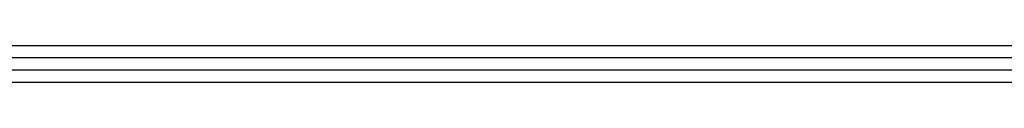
# Model space of a CAD drawing. Header units: millimetres. Extents: x 5 to 418, y 2 to 292.
# Tile 3 of 6: x 294.807 to 302.814, y 85.488 to 85.788. Entities that reach past the tile are written whole.
import ezdxf

# ---------------------------------------------------------------- set-up
doc = ezdxf.new("R2010")
doc.units = ezdxf.units.MM

msp = doc.modelspace()

# ---------------------------------------------------------------- linework, layer by layer
at = {"color": 7, "linetype": 'Continuous', "lineweight": 25}
for p, q in [((235.1342826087, 85.7881251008), (336.9942826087, 85.7881251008)), ((336.9942826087, 85.6881251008), (235.1342826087, 85.6881251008)), ((336.9642826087, 85.5881251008), (235.1642826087, 85.5881251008)), ((336.9642826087, 85.4881251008), (235.1642826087, 85.4881251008))]:
    msp.add_line(p, q, dxfattribs=at)

doc.saveas('drawing.dxf')
